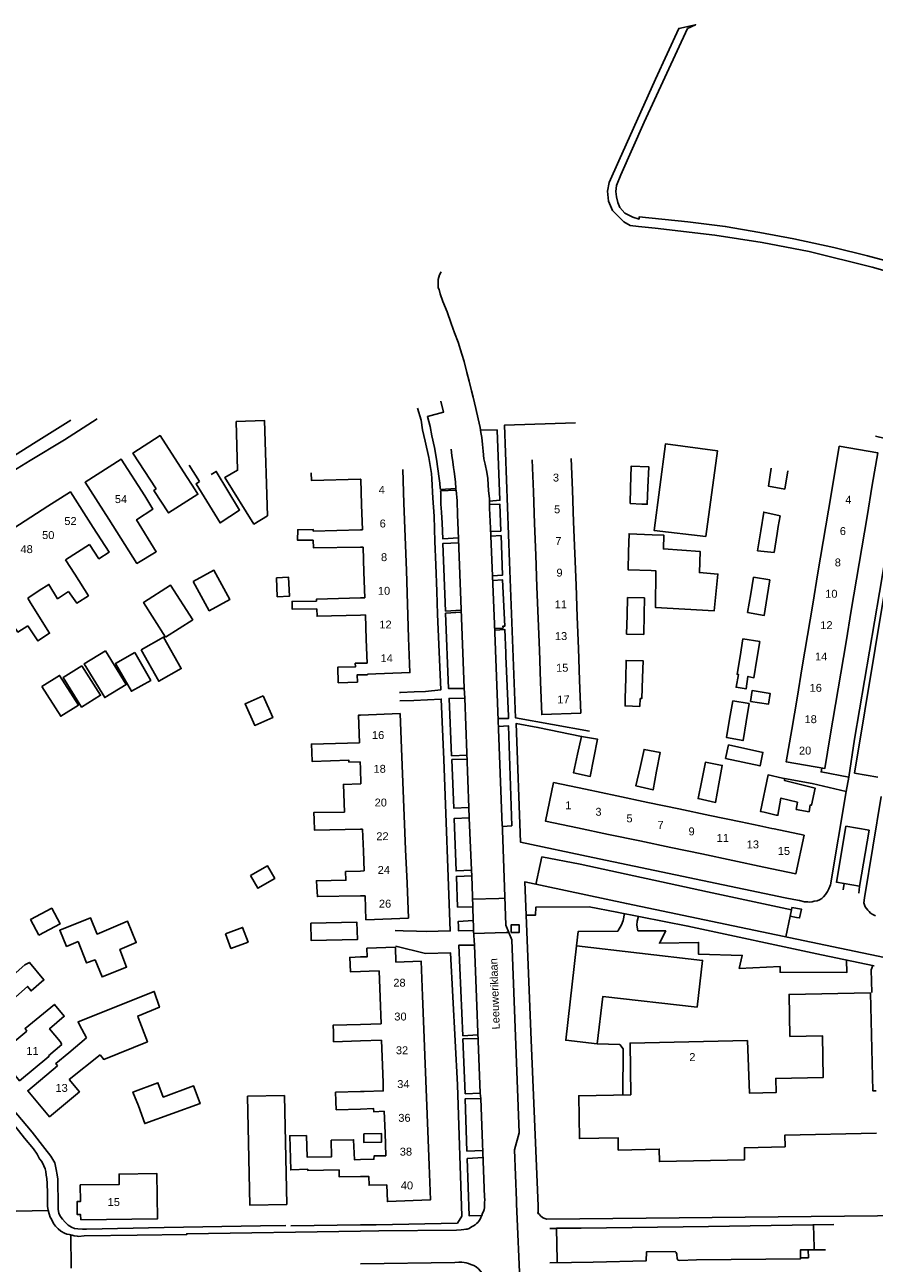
# Model space of a CAD drawing. Extents: x 158343 to 162498, y 431347 to 434500.
# Tile 52 of 61: x 158936 to 159097, y 434070 to 434305. Entities that reach past the tile are written whole.
import ezdxf

# ---------------------------------------------------------------- set-up
doc = ezdxf.new("R2010")
doc.units = 0
doc.header["$LTSCALE"] = 10
doc.header["$MEASUREMENT"] = 0
for name, color, linetype in [('44_plafonds', 8, 'CONTINUOUS'), ('47_binneninrichting', 8, 'CONTINUOUS'), ('HUISNUM', 7, 'CONTINUOUS'), ('STRNM', 7, 'CONTINUOUS')]:
    doc.layers.add(name, color=color, linetype=linetype)
doc.styles.add('Style-STANDARD', font='arial.ttf')

msp = doc.modelspace()

# ---------------------------------------------------------------- linework, layer by layer
at = {"layer": '44_plafonds', "flags": 128}
for points in [[(158976.46, 434229.79), (158981.85, 434229.94), (158982.42, 434211.91), (158979.83, 434210.33), (158974.31, 434219.13), (158976.75, 434220.53), (158976.46, 434229.79)], [(158966.49, 434220.26), (158962.04, 434227.12), (158956.92, 434223.8), (158961.33, 434217)], [(159065.48, 434207.95), (159055.64, 434209.12), (159057.8, 434225.53), (159067.64, 434224.24), (159065.48, 434207.95)], [(159089.69, 434218.94), (159090.72, 434225.08), (159098.02, 434223.86), (159096.99, 434217.72)], [(158959.17, 434215.65), (158954.67, 434222.64), (158947.85, 434218.26), (158952.36, 434211.26)], [(159032.55, 434222.48), (159032.78, 434216.47)], [(159040.18, 434216.75), (159039.95, 434222.76)], [(158966.49, 434220.26), (158968.71, 434216.82)], [(158967.54, 434221.52), (158969.5, 434218.38)], [(158969.5, 434218.38), (158968.88, 434217.96), (158973.43, 434210.53), (158977.12, 434212.99), (158972.71, 434220.32), (158971.72, 434219.73)], [(159000, 434218.86), (158990.74, 434218.6), (158990.69, 434220.05)], [(159008.26, 434214.27), (159008.04, 434220.66)], [(159051.2, 434217.17), (159051.29, 434221.3), (159054.64, 434221.18), (159054.48, 434217.29)], [(159080.99, 434220.4), (159080.42, 434216.95), (159077.3, 434217.52), (159077.86, 434220.92)], [(159000.07, 434218.87), (159000, 434218.86)], [(159000.07, 434218.87), (159000.23, 434213.99)], [(159088.69, 434212.99), (159089.69, 434218.94)], [(159096.99, 434217.72), (159096, 434211.77)], [(158949.38, 434209.67), (158945.05, 434216.42), (158940.81, 434213.7)], [(158952.36, 434211.26), (158957.67, 434202.86), (158961.33, 434205.07), (158957.59, 434211.15), (158960.66, 434213.13), (158959.17, 434215.65)], [(158968.71, 434216.82), (158969.23, 434215.99), (158963.66, 434212.44), (158960.88, 434216.7), (158961.33, 434217)], [(159032.78, 434216.47), (159033, 434210.46)], [(159040.4, 434210.74), (159040.18, 434216.75)], [(159054.48, 434217.29), (159054.35, 434214.1), (159053.36, 434214.13), (159051.14, 434214.25), (159051.2, 434217.17)], [(158940.81, 434213.7), (158936.49, 434210.93)], [(159000.23, 434213.99), (159000.4, 434209.22)], [(159008.48, 434207.89), (159008.26, 434214.27)], [(159087.7, 434207.05), (159088.69, 434212.99)], [(158936.49, 434210.93), (158932.36, 434208.28)], [(159040.63, 434204.73), (159040.4, 434210.74)], [(159075.86, 434209.03), (159076.42, 434212.6), (159079.52, 434211.92)], [(159079.19, 434209.84), (159079.52, 434211.92)], [(159096, 434211.77), (159095, 434205.83)], [(158949.38, 434209.67), (158952.38, 434204.99), (158950.45, 434203.75), (158948.7, 434206.47)], [(158991.08, 434207.28), (158988.1, 434207.26), (158988.13, 434209.26), (158991.03, 434209.3), (158991.03, 434208.99)], [(158991.03, 434208.99), (159000, 434209.21)], [(159000, 434209.21), (159000.4, 434209.22)], [(159033, 434210.46), (159033.23, 434204.45)], [(159055.28, 434208.3), (159050.9, 434208.49), (159050.83, 434205.06)], [(159055.08, 434201.51), (159055.98, 434201.48), (159055.92, 434194.48), (159067.05, 434193.89), (159067.74, 434200.83), (159064.23, 434201.14), (159064.38, 434205.15), (159057.43, 434205.61), (159057.5, 434208.21), (159055.28, 434208.3)], [(159075.26, 434205.28), (159075.86, 434209.03)], [(159078.98, 434208.51), (159078.42, 434204.96)], [(159079.19, 434209.84), (159078.98, 434208.51)], [(158948.7, 434206.47), (158946.39, 434204.98)], [(159000, 434205.96), (158991.11, 434205.83), (158991.08, 434207.28)], [(159000.51, 434205.96), (159000, 434205.96)], [(159000.51, 434205.96), (159000.68, 434201.23)], [(159008.71, 434201.51), (159008.48, 434207.89)], [(159086.7, 434201.1), (159087.7, 434207.05)], [(158946.39, 434204.98), (158944.15, 434203.55)], [(159033.23, 434204.45), (159033.46, 434198.45)], [(159040.86, 434198.72), (159040.63, 434204.73)], [(159050.83, 434205.06), (159050.76, 434201.63), (159055.08, 434201.51)], [(159078.42, 434204.96), (159075.26, 434205.28)], [(159095, 434205.83), (159094.01, 434199.88)], [(158945.9, 434200.83), (158944.15, 434203.55)], [(158968.33, 434199.44), (158972.24, 434201.58), (158975.28, 434196.04), (158971.37, 434193.9), (158968.33, 434199.44)], [(159008.93, 434195.12), (159008.71, 434201.51)], [(158945.9, 434200.83), (158948.46, 434196.75), (158946.27, 434195.33), (158944.72, 434197.51)], [(158984.09, 434200.14), (158986.39, 434200.23), (158986.55, 434196.63), (158984.24, 434196.54), (158984.09, 434200.14)], [(159000.68, 434201.23), (159000.85, 434196.35)], [(159073.97, 434197.12), (159074.51, 434200.27)], [(159074.51, 434200.27), (159077.57, 434199.76)], [(159077.57, 434199.76), (159077.07, 434196.6)], [(159085.71, 434195.16), (159086.7, 434201.1)], [(159094.01, 434199.88), (159093.01, 434193.93)], [(158939.16, 434197.7), (158936.98, 434196.29)], [(158944.72, 434197.51), (158942.62, 434196.17), (158941, 434198.89), (158939.16, 434197.7)], [(158963.11, 434188.91), (158968.24, 434192.18), (158964.05, 434198.74), (158958.92, 434195.47), (158963.11, 434188.91)], [(159033.46, 434198.45), (159033.68, 434192.44)], [(159041.08, 434192.72), (159040.86, 434198.72)], [(159077.07, 434196.6), (159076.51, 434193.01), (159073.36, 434193.58), (159073.97, 434197.12)], [(158936.99, 434191.05), (158935.12, 434189.86), (158931.36, 434195.18), (158929.57, 434194.12), (158928.23, 434196.2)], [(158936.98, 434196.29), (158937.53, 434195.42)], [(158937.53, 434195.42), (158941.11, 434189.64), (158938.9, 434188.18), (158936.99, 434191.05)], [(158987.1, 434194.36), (158987.07, 434195.66), (158991.67, 434195.7)], [(158991.74, 434194.25), (158987.11, 434194.16), (158987.1, 434194.36)], [(158991.67, 434195.7), (158991.66, 434196.07), (159000, 434196.32)], [(159000, 434193.08), (158991.8, 434192.86), (158991.74, 434194.25)], [(159000, 434196.32), (159000.85, 434196.35)], [(159009.15, 434188.74), (159008.93, 434195.12)], [(159050.54, 434193.07), (159050.62, 434196.39)], [(159050.62, 434196.39), (159053.86, 434196.37)], [(159053.86, 434196.37), (159053.78, 434193.19)], [(159084.72, 434189.21), (159085.71, 434195.16)], [(159000.96, 434193.1), (159000, 434193.08)], [(159000.96, 434193.1), (159001.12, 434188.46)], [(159033.68, 434192.44), (159033.91, 434186.43)], [(159041.31, 434186.71), (159041.08, 434192.72)], [(159053.78, 434193.19), (159053.69, 434189.41), (159050.45, 434189.47), (159050.54, 434193.07)], [(159093.01, 434193.93), (159092.02, 434187.99)], [(158958.45, 434186.48), (158961.81, 434180.52), (158966.08, 434182.93), (158962.72, 434188.89), (158958.45, 434186.48)], [(159001.12, 434188.46), (159001.28, 434183.95)], [(159001.35, 434181.88), (159009.38, 434182.16), (159009.15, 434188.74)], [(159071.93, 434185.24), (159072.45, 434188.56)], [(159072.45, 434188.56), (159075.67, 434188.08)], [(159075.67, 434188.08), (159075.13, 434184.7)], [(159083.72, 434183.27), (159084.72, 434189.21)], [(159092.02, 434187.99), (159091.02, 434182.04)], [(158951.72, 434186.3), (158947.66, 434183.82), (158951.57, 434177.42), (158955.63, 434179.9), (158951.72, 434186.3)], [(158957.29, 434185.96), (158953.61, 434183.91), (158956.63, 434178.62), (158960.3, 434180.67), (158957.29, 434185.96)], [(159033.91, 434186.43), (159034.14, 434180.42)], [(159041.54, 434180.7), (159041.31, 434186.71)], [(159075.13, 434184.7), (159074.57, 434181.19), (159073.42, 434181.43), (159073.07, 434179.06), (159071.17, 434179.39), (159071.66, 434181.79), (159071.39, 434181.85), (159071.93, 434185.24)], [(158947.26, 434183.46), (158943.67, 434181.21), (158947.18, 434175.61), (158950.78, 434177.87), (158947.26, 434183.46)], [(158995.82, 434180.2), (158995.73, 434183.17), (158999.11, 434183.26), (158999.02, 434183.95), (159000, 434183.95)], [(159000, 434183.95), (159001.28, 434183.95)], [(159050.27, 434181.03), (159050.33, 434184.46), (159053.57, 434184.4), (159053.47, 434181.15)], [(159082.73, 434177.32), (159083.72, 434183.27)], [(158939.68, 434179.51), (158943.01, 434181.62), (158946.58, 434176.01), (158943.24, 434173.89), (158939.68, 434179.51)], [(158999.47, 434180.33), (158995.82, 434180.2)], [(159000, 434181.74), (158999.39, 434181.73), (158999.47, 434180.33)], [(159001.35, 434181.88), (159001.35, 434181.77), (159000, 434181.74)], [(159034.14, 434180.42), (159034.37, 434174.21), (159041.77, 434174.49), (159041.54, 434180.7)], [(159050.2, 434177.32), (159050.27, 434181.03)], [(159053.47, 434181.15), (159053.36, 434177.26), (159053.01, 434177.27)], [(159091.02, 434182.04), (159090.03, 434176.1)], [(158981.59, 434177.77), (158978.17, 434176.26), (158979.98, 434172.14), (158983.4, 434173.65), (158981.59, 434177.77)], [(159073.9, 434176.67), (159074.22, 434178.75), (159077.64, 434178.23), (159077.32, 434176.15), (159073.9, 434176.67)], [(159050.2, 434177.32), (159050.16, 434175.86), (159052.93, 434175.75), (159053.01, 434177.27)], [(159069.96, 434173.34), (159070.58, 434176.81), (159073.64, 434176.3), (159073.08, 434172.82)], [(159081.73, 434171.37), (159082.73, 434177.32)], [(159090.03, 434176.1), (159089.04, 434170.15)], [(159000, 434174.08), (158999.63, 434174.07), (158999.82, 434168.82)], [(159007.8, 434167.79), (159007.53, 434174.39), (159000, 434174.08)], [(159073.08, 434172.82), (159072.52, 434169.28), (159069.35, 434169.88), (159069.96, 434173.34)], [(159089.04, 434170.15), (159088.01, 434164.01), (159080.7, 434165.23), (159081.73, 434171.37)], [(158999.82, 434168.82), (158990.74, 434168.62), (158990.79, 434167.1)], [(159044.25, 434165.99), (159044.95, 434169.52), (159041.92, 434170.06), (159041.16, 434166.69)], [(159069.74, 434168.46), (159069.19, 434165.9), (159075.72, 434164.48), (159076.28, 434167.04), (159069.74, 434168.46)], [(158990.79, 434167.1), (158990.84, 434165.32), (158997.82, 434165.54), (158997.84, 434165.19), (158999.95, 434165.22)], [(159008.06, 434161.4), (159007.8, 434167.79)], [(159044.25, 434165.99), (159043.55, 434162.47), (159040.36, 434163.16), (159041.16, 434166.69)], [(159056.12, 434163.47), (159056.8, 434167.03), (159053.75, 434167.6), (159052.99, 434164.17)], [(158999.95, 434165.22), (159000, 434164.01)], [(159000, 434164.01), (159000.11, 434161.09)], [(159056.12, 434163.47), (159055.45, 434159.92), (159052.22, 434160.67), (159052.99, 434164.17)], [(159064.68, 434161.72), (159065.39, 434165.18), (159068.57, 434164.57), (159067.93, 434161.06)], [(159008.32, 434155.01), (159008.06, 434161.4)], [(159067.93, 434161.06), (159067.3, 434157.55), (159063.98, 434158.27), (159064.68, 434161.72)], [(159080, 434162.17), (159077.26, 434162.77), (159075.83, 434155.81), (159076.48, 434155.69)], [(159085.24, 434157.06), (159085.45, 434157.01), (159086.14, 434160.28), (159080.36, 434161.69), (159080.39, 434162.08), (159080, 434162.17)], [(158997, 434155.73), (158996.79, 434160.95), (159000, 434161.08)], [(159000, 434161.08), (159000.11, 434161.09)], [(159042.68, 434160.03), (159036.6, 434161.31), (159035.07, 434154.01), (159041.15, 434152.73)], [(159048.57, 434158.79), (159042.68, 434160.03)], [(159054.45, 434157.56), (159048.57, 434158.79)], [(159060.33, 434156.32), (159054.45, 434157.56)], [(159078.76, 434155.15), (159079.1, 434155.12), (159079.67, 434158.36), (159082.84, 434157.62)], [(159082.84, 434157.62), (159082.6, 434156.22), (159085.03, 434155.78), (159085.24, 434157.06)], [(158997, 434155.73), (158991.18, 434155.61), (158991.23, 434154.31)], [(158991.23, 434154.31), (158991.31, 434152.31), (159000, 434152.46)], [(159008.58, 434148.61), (159008.32, 434155.01)], [(159066.22, 434155.08), (159060.33, 434156.32)], [(159072.1, 434153.84), (159066.22, 434155.08)], [(159078.53, 434155.2), (159076.48, 434155.69)], [(159078.76, 434155.15), (159078.53, 434155.2)], [(159000, 434152.46), (159000.43, 434152.47)], [(159000.43, 434152.47), (159000.58, 434148.28)], [(159041.15, 434152.73), (159047.03, 434151.49)], [(159075.69, 434153.09), (159072.1, 434153.84)], [(159077.99, 434152.61), (159075.69, 434153.09)], [(159076.45, 434145.3), (159082.53, 434144.03), (159084.07, 434151.33), (159078.42, 434152.52)], [(159078.42, 434152.52), (159077.99, 434152.61)], [(159047.03, 434151.49), (159052.92, 434150.25)], [(159052.92, 434150.25), (159058.8, 434149.02)], [(159000.58, 434148.28), (159000.72, 434144.57)], [(159008.84, 434142.22), (159008.58, 434148.61)], [(159058.8, 434149.02), (159064.68, 434147.78)], [(159064.68, 434147.78), (159070.57, 434146.54)], [(158979.2, 434143.68), (158980.6, 434141.28), (158983.78, 434143.14), (158982.38, 434145.53), (158979.2, 434143.68)], [(159070.57, 434146.54), (159076.45, 434145.3)], [(159000, 434144.54), (158997.21, 434144.45), (158997.25, 434142.8), (158991.67, 434142.71), (158991.74, 434141.52)], [(159000.72, 434144.57), (159000, 434144.54)], [(158991.74, 434141.52), (158991.86, 434139.7), (159000, 434139.83)], [(159000.89, 434139.84), (159001.06, 434135.29), (159009.11, 434135.62), (159008.84, 434142.22)], [(159000, 434139.83), (159000.89, 434139.84)], [(158939.11, 434132.37), (158937.53, 434135.33), (158941.52, 434137.47), (158943.1, 434134.51), (158939.11, 434132.37)], [(158946.55, 434131.19), (158944.34, 434130.24), (158943.06, 434133.3), (158948.86, 434135.67), (158950.06, 434132.71)], [(158950.06, 434132.71), (158950.12, 434132.58), (158955.89, 434135.01), (158957.54, 434130.97), (158954.44, 434129.69), (158955.71, 434126.32), (158951.08, 434124.47), (158949.75, 434127.7), (158948.14, 434127.12), (158946.55, 434131.19)], [(158974.43, 434132.64), (158975.47, 434129.86), (158978.72, 434131.08), (158977.68, 434133.85), (158974.43, 434132.64)], [(158990.6, 434134.64), (158990.68, 434131.34), (158999.43, 434131.54), (158999.35, 434134.84), (158990.6, 434134.64)], [(159006.74, 434127.24), (159006.64, 434130.1), (159001.25, 434129.89), (159001.31, 434128.29), (159000, 434128.24)], [(159063.8, 434118.7), (159064.83, 434127.6), (159040.97, 434130.35), (159038.92, 434112.46), (159044.86, 434111.78), (159045.91, 434120.72), (159063.79, 434118.71)], [(158931.23, 434121.4), (158930.87, 434121.89), (158936.43, 434126.78), (158937.29, 434127.22), (158940.05, 434123.89), (158937.61, 434121.8), (158936.96, 434122.66), (158933.05, 434119.18)], [(159000, 434128.24), (158997.98, 434128.16), (158998.16, 434125.41), (159000, 434125.48)], [(159011.8, 434120.85), (159011.55, 434127.42), (159006.74, 434127.24)], [(159000, 434125.48), (159001.68, 434125.55)], [(159001.68, 434125.55), (159003.55, 434125.62)], [(159003.55, 434125.62), (159003.74, 434120.61)], [(158957.92, 434116.75), (158957.81, 434117.04), (158961.94, 434118.71), (158960.95, 434121.71), (158946.53, 434115.95), (158946.79, 434115.39)], [(159096.68, 434121.47), (159081.23, 434121.14), (159081.4, 434113.17), (159087.55, 434113.3), (159087.71, 434105.42), (159078.7, 434105.23), (159078.76, 434102.53), (159073.7, 434102.42), (159073.33, 434112.39), (159051.1, 434111.91), (159051.23, 434102.13), (159041.39, 434101.92), (159041.5, 434093.82), (159048.82, 434093.98), (159048.85, 434091.64), (159056.62, 434091.81), (159056.65, 434089.44), (159072.78, 434089.79), (159072.75, 434092.08), (159080.48, 434092.25), (159080.45, 434094.46), (159097.81, 434094.83)], [(159097.7, 434102.88), (159097.08, 434102.87), (159096.68, 434121.47)], [(158943.1, 434112.19), (158941.12, 434114.63), (158943.89, 434117.01), (158942.04, 434119.26), (158939.25, 434116.94), (158936.49, 434114.7), (158936.8, 434114.19)], [(159003.74, 434120.61), (159003.92, 434115.58)], [(159012.04, 434114.49), (159011.8, 434120.85)], [(158950.69, 434109.7), (158951.38, 434108.82), (158959.64, 434112.17), (158957.92, 434116.75)], [(158948.13, 434112.91), (158946.79, 434115.39)], [(159000, 434115.47), (158994.85, 434115.33), (158994.88, 434113.98)], [(159003.92, 434115.58), (159000, 434115.47)], [(159012.29, 434108.01), (159012.04, 434114.49)], [(158940.91, 434109.48), (158941, 434109.37), (158935.45, 434104.77), (158931.37, 434109.69), (158936.8, 434114.19)], [(158943.1, 434112.19), (158943.46, 434111.66)], [(158944.74, 434110.07), (158948.13, 434112.91)], [(158994.88, 434113.98), (158994.92, 434112.17), (159000, 434112.33)], [(159000, 434112.33), (159004.03, 434112.46)], [(159004.03, 434112.46), (159004.2, 434107.7)], [(158940.91, 434109.48), (158943.46, 434111.66)], [(158944.74, 434110.07), (158942.29, 434108.02), (158942.64, 434107.61)], [(158944.81, 434105.02), (158950.69, 434109.7)], [(158942.64, 434107.61), (158936.99, 434102.88), (158941.13, 434097.95), (158946.77, 434102.68), (158944.81, 434105.02)], [(159004.2, 434107.7), (159004.32, 434104.36)], [(159012.54, 434101.6), (159012.29, 434108.01)], [(158957.95, 434099.99), (158956.92, 434102.64), (158961.64, 434104.41), (158962.64, 434101.69), (158968.41, 434103.79), (158969.62, 434100.46), (158959.15, 434096.66), (158957.95, 434099.99)], [(159000, 434102.74), (158995.3, 434102.59), (158995.36, 434100.94)], [(159000.73, 434102.76), (159000, 434102.74)], [(159000.73, 434102.76), (159004.34, 434102.84), (159004.32, 434104.36)], [(158978.6, 434101.82), (158985.62, 434101.97), (158986.05, 434081.34), (158979.03, 434081.2), (158978.6, 434101.82)], [(158995.36, 434100.94), (158995.37, 434100.86)], [(158995.37, 434100.86), (158995.44, 434099.25)], [(159012.78, 434095.2), (159012.54, 434101.6)], [(158995.44, 434099.25), (159000, 434099.41)], [(159000, 434099.41), (159002.5, 434099.5), (159002.53, 434098.91), (159004.52, 434098.99)], [(159004.52, 434098.99), (159004.67, 434094.89)], [(158996.01, 434087.9), (158990.02, 434087.77), (158990.03, 434088), (158986.81, 434087.88), (158986.61, 434094.35), (158989.8, 434094.39)], [(158994.44, 434093.53), (158994.51, 434090.34), (158989.95, 434090.27), (158989.8, 434094.39)], [(159000, 434089.83), (158998.86, 434089.8), (158998.72, 434093.59), (158994.44, 434093.53)], [(159000.63, 434094.7), (159000.68, 434093.06), (159004.03, 434093.15), (159003.99, 434094.79), (159000.63, 434094.7)], [(159004.67, 434094.89), (159004.83, 434090.55)], [(159013.03, 434088.79), (159012.78, 434095.2)], [(159004.83, 434090.55), (159002.6, 434090.52), (159002.58, 434089.9), (159000, 434089.83)], [(159005.02, 434085.06), (159005.14, 434081.87), (159013.28, 434082.19), (159013.03, 434088.79)], [(158947.01, 434078.4), (158961.56, 434078.58), (158961.45, 434087.16), (158954.3, 434087.07), (158954.33, 434085.12), (158946.93, 434085.03), (158946.97, 434081.86), (158946.34, 434081.85), (158946.37, 434079.4), (158947, 434079.4), (158947.01, 434078.4)], [(158996.01, 434087.9), (158996.01, 434086.55), (159000, 434086.6)], [(159000, 434086.6), (159001.58, 434086.63), (159001.65, 434084.96), (159005.02, 434085.06)]]:
    msp.add_lwpolyline(points, dxfattribs=at)
at = {"layer": '47_binneninrichting', "flags": 128}
for points in [[(159106.45, 434258.38), (159096.11, 434261.17), (159089.69, 434262.76), (159082.13, 434264.38), (159075.7, 434265.61), (159069.14, 434266.75), (159062.05, 434267.62), (159052.82, 434268.58), (159052.82, 434268.16), (159051.64, 434268.49), (159050.11, 434269.27), (159049.19, 434270.38), (159048.76, 434271.28), (159048.5, 434272.39), (159048.41, 434273.41), (159048.55, 434274.55), (159049.33, 434276.56), (159053.77, 434286.52), (159062, 434304.28), (159063.52, 434305), (159060.32, 434304.31), (159055.91, 434294.68), (159048.98, 434279.2), (159047.11, 434275.12), (159046.82, 434273.47), (159047.02, 434271.55), (159047.8, 434269.78), (159049.94, 434267.65), (159051.14, 434266.96), (159052.67, 434266.78), (159055.88, 434266.45), (159067.13, 434265.1), (159076.1, 434263.72), (159085.01, 434262.04), (159096.95, 434259.07), (159111.17, 434254.99)], [(159026.89, 434153.11), (159025.42, 434191.42), (159024.64, 434209.57), (159024.47, 434213.35), (159024.44, 434215.15), (159024.29, 434216.62), (159024.17, 434218.96), (159023.98, 434220.16), (159023.66, 434221.66), (159023.42, 434222.71), (159023.26, 434224.18), (159023.17, 434225.41), (159023.02, 434226.73), (159022.82, 434227.69), (159022.7, 434228.62), (159022.3, 434230.27), (159021.86, 434232.22), (159021.35, 434234.38), (159021.08, 434235.61), (159020.63, 434237.41), (159020.17, 434239.06), (159019.64, 434241.16), (159019.21, 434242.56), (159018.5, 434244.82), (159017.86, 434246.59), (159017.23, 434248.33), (159016.42, 434250.55), (159015.61, 434252.53), (159015.14, 434254), (159014.91, 434254.78), (159014.77, 434255.14), (159014.75, 434255.65), (159014.75, 434255.98), (159014.75, 434256.34), (159014.75, 434256.73), (159014.98, 434257.57), (159015.32, 434258.17)], [(159007.44, 434178.4), (159007.58, 434178.4), (159010.22, 434178.52), (159012.35, 434178.58), (159015.23, 434178.88), (159014.63, 434193.22), (159014.48, 434197.51), (159014.33, 434202.58), (159014.08, 434207.05), (159014, 434211.82), (159013.76, 434215.21), (159013.55, 434218.93), (159013.45, 434219.92), (159012.95, 434222.92), (159012.29, 434226.07), (159011.8, 434228.2), (159011.51, 434230.03), (159010.85, 434232.31)], [(159015.26, 434233.6), (159015.73, 434231.53), (159012.7, 434230.75), (159013.25, 434228.8), (159013.55, 434227.06), (159014.02, 434224.84), (159014.42, 434222.65), (159014.69, 434220.79), (159014.92, 434218.99), (159015.08, 434218.09), (159015.14, 434217.13), (159015.17, 434216.89)], [(158945.17, 434230), (158938.04, 434225.62), (158933.77, 434222.86), (158930.23, 434220.58), (158925.5, 434217.49), (158920.39, 434214.04), (158915.2, 434210.23), (158908.64, 434205.13), (158899.79, 434197.87), (158889.67, 434189.59), (158880.42, 434182.22)], [(158928.32, 434216.83), (158937.41, 434222.38), (158943.92, 434226.28), (158950.13, 434230.3)], [(159040.79, 434229.52), (159027.32, 434229.1), (159028.25, 434203.15), (159029.39, 434173.6), (159043.42, 434171.09)], [(159022.76, 434228.2), (159025.94, 434228.14), (159026.45, 434214.85), (159024.44, 434214.7)], [(159092.54, 434162.32), (159093.61, 434169.55), (159098.33, 434197.33), (159103.1, 434225.68), (159097.58, 434226.97)], [(159018.1, 434217.05), (159018.01, 434218.27), (159017.89, 434219.32), (159017.75, 434220.31), (159017.66, 434221.06), (159017.54, 434222.11), (159017.3, 434223.34), (159017.2, 434224.51)], [(159093.65, 434163.08), (159103.45, 434222.54)], [(159015.17, 434216.89), (159018.1, 434217.05)], [(159018.12, 434216.74), (159015.2, 434216.62)], [(159015.2, 434216.62), (159015.23, 434216.29), (159015.26, 434215.27), (159015.23, 434214.13), (159015.38, 434212.57), (159015.47, 434210.5), (159015.61, 434207.53), (159018.58, 434207.71)], [(159017.27, 434166.38), (159016.82, 434177.26), (159019.82, 434177.32), (159019.67, 434179.21), (159018.64, 434205.82), (159018.5, 434209.18), (159018.38, 434212.09), (159018.32, 434214.73), (159018.12, 434216.74)], [(159018.12, 434216.74), (159018.11, 434216.83), (159018.1, 434217.05)], [(159024.47, 434214.04), (159026.45, 434214.1), (159026.64, 434209.01)], [(159024.67, 434208.94), (159026.64, 434209.01)], [(159018.64, 434206.75), (159015.64, 434206.66), (159016.12, 434193.84)], [(159026.67, 434208.15), (159024.7, 434208.05)], [(159026.67, 434208.15), (159026.95, 434200.66), (159025.04, 434200.51)], [(159025.07, 434199.61), (159026.95, 434199.73), (159027.35, 434190.94), (159027.01, 434190.97), (159027.05, 434190.61), (159025.45, 434190.55)], [(159016.12, 434193.84), (159019.1, 434194.03)], [(159019.11, 434193.6), (159016.14, 434193.44)], [(159016.14, 434193.44), (159016.67, 434179.18), (159019.67, 434179.15)], [(159025.48, 434190.19), (159027.38, 434190.31), (159027.55, 434185.9)], [(159027.55, 434185.27), (159027.55, 434185.9)], [(159027.55, 434185.27), (159028.07, 434173.9)], [(159006.61, 434133.27), (159008.08, 434133.22), (159010.64, 434133.13), (159012.44, 434133.1), (159017.02, 434133.19), (159015.8, 434165.68), (159015.32, 434177.14), (159010.13, 434176.87), (159007.47, 434176.81)], [(159019.82, 434177.32), (159020.57, 434156.56)], [(159026.11, 434173.44), (159028.07, 434173.48), (159028.07, 434173.9)], [(159026.17, 434171.92), (159028.07, 434172.07), (159028.71, 434153.09)], [(159041.92, 434170.06), (159033.64, 434171.77), (159029.51, 434172.49), (159030.32, 434150.02), (159044.02, 434147.11), (159080.51, 434139.46), (159082.13, 434139.13), (159083.17, 434138.92), (159084.16, 434138.7), (159084.76, 434138.68), (159085.16, 434138.65), (159085.58, 434138.71), (159086, 434138.8), (159086.54, 434138.89), (159086.99, 434139.07), (159087.41, 434139.34), (159087.73, 434139.67), (159088.1, 434140.12), (159088.51, 434140.63), (159088.79, 434141.17), (159089.05, 434141.95), (159092.05, 434159.59), (159085.58, 434161.15), (159080.39, 434162.08)], [(158875.25, 434168.09), (158876.39, 434166.52), (158882.3, 434159.38), (158894.51, 434144.71), (158911.7, 434123.77), (158927.33, 434104.99), (158933.72, 434097.22), (158935.22, 434095.33), (158936.39, 434093.86), (158938.04, 434091.85), (158938.79, 434090.86), (158939.23, 434089.99), (158939.63, 434089.45), (158940.05, 434088.63), (158940.26, 434088.1), (158940.38, 434087.56), (158940.47, 434086.84), (158940.59, 434086.22), (158940.67, 434085.28), (158940.7, 434083.45), (158940.7, 434082.46)], [(159017.27, 434166.38), (159020.21, 434166.51)], [(159020.24, 434165.76), (159017.3, 434165.7)], [(159021.11, 434143.63), (159021.08, 434144.71), (159018.14, 434144.56), (159017.75, 434154.49), (159020.6, 434154.64), (159020.57, 434156.56), (159017.69, 434156.47), (159017.3, 434165.7)], [(159092.05, 434159.59), (159092.54, 434162.32), (159087.29, 434163.34), (159087.44, 434164.03)], [(159098.07, 434162.34), (159093.65, 434163.08)], [(159097.61, 434136.04), (159097.07, 434136.31), (159096.67, 434136.58), (159096.38, 434136.88), (159096.14, 434137.15), (159095.92, 434137.42), (159095.63, 434137.75), (159095.39, 434138.53), (159095.51, 434139.46), (159098.66, 434158.69)], [(159020.6, 434154.64), (159021.08, 434144.71)], [(159026.9, 434152.99), (159026.89, 434153.11)], [(159026.9, 434152.99), (159028.71, 434153.09)], [(159026.9, 434152.99), (159026.92, 434152.72), (159026.95, 434152.3)], [(159026.95, 434152.3), (159027.59, 434134.25)], [(159090.18, 434142.35), (159091.97, 434153.02)], [(159096.37, 434152.29), (159091.97, 434153.02)], [(159094.57, 434141.6), (159096.37, 434152.29)], [(159034.07, 434145.8), (159033.26, 434142.01)], [(159034.07, 434145.8), (159034.36, 434147.21)], [(159081.69, 434137.16), (159065.74, 434140.62), (159041.66, 434145.83), (159034.36, 434147.21)], [(159018.43, 434137.66), (159018.2, 434143.51), (159021.11, 434143.63)], [(159021.11, 434143.63), (159021.3, 434137.78)], [(159132.52, 434112.73), (159132.23, 434119.54), (159135.08, 434118.76), (159135.52, 434120.68), (159105.08, 434126.95), (159090.86, 434129.92), (159050.42, 434138.38), (159031.13, 434142.46), (159032.33, 434112.49), (159033.7, 434081.08), (159033.7, 434079.76), (159033.58, 434079.76), (159033.92, 434079.4), (159034.16, 434079.13), (159034.51, 434078.86), (159034.79, 434078.71), (159035.3, 434078.56), (159104.2, 434079.25), (159132.73, 434079.76), (159132.86, 434090.5)], [(159090.21, 434142.4), (159091.69, 434142.16), (159091.5, 434140.97)], [(159091.69, 434142.16), (159094.58, 434141.67)], [(159094.57, 434141.6), (159094.42, 434140.36)], [(159021.25, 434139.18), (159026.25, 434139.34), (159027.41, 434139.37)], [(159021.3, 434137.78), (159018.43, 434137.66)], [(159021.36, 434135.15), (159021.3, 434137.78)], [(159097.33, 434126.59), (159087.4, 434128.62), (159062.07, 434134.11), (159048.62, 434136.77), (159043.32, 434137.72), (159033.24, 434137.68), (159033.18, 434136.17), (159031.38, 434136.15)], [(159040.97, 434130.35), (159041.26, 434133.07), (159048.76, 434133.13), (159049.45, 434134.33), (159049.79, 434135.17), (159050.04, 434136.49)], [(159092.12, 434127.66), (159092.17, 434125.33), (159079.51, 434125.36), (159079.51, 434126.41), (159071.8, 434126.08), (159072.35, 434128.54), (159064.04, 434128.78), (159064.07, 434131), (159056.66, 434130.85), (159057.86, 434133.19), (159052.58, 434133.22), (159052.39, 434134.27), (159052.45, 434135.02), (159052.67, 434135.97)], [(159081.46, 434135.98), (159080.64, 434132.05)], [(159082.64, 434135.74), (159081.46, 434135.98), (159081.69, 434137.16)], [(159081.69, 434137.16), (159081.77, 434137.6), (159083.55, 434137.32), (159083.22, 434135.65), (159082.64, 434135.74)], [(159018.58, 434134.07), (159018.56, 434134.98), (159021.36, 434135.15), (159021.41, 434134.18)], [(159021.44, 434133.28), (159018.61, 434133.19), (159018.58, 434134.07)], [(159019.41, 434113.3), (159018.67, 434130.49), (159021.64, 434130.49), (159021.44, 434133.28)], [(159021.41, 434134.18), (159021.44, 434133.28)], [(159028.7, 434131.52), (159027.59, 434134.25)], [(159028.56, 434132.89), (159028.55, 434134.31), (159030.09, 434134.32), (159030.1, 434132.9), (159028.56, 434132.89)], [(159027.64, 434132.88), (159021.46, 434132.68)], [(159027.64, 434132.88), (159028.14, 434132.88)], [(159028.7, 434131.52), (159030.08, 434094.89), (159029.21, 434091.65)], [(159000, 434077.44), (159002.98, 434077.48), (159018.38, 434077.75), (159019.22, 434079.07), (159018.41, 434103.97), (159017.08, 434129.02), (159012.32, 434128.93), (159006.7, 434130.28)], [(159021.64, 434130.49), (159022.7, 434102.44)], [(159097.08, 434126.64), (159096.76, 434125.78), (159096.9, 434121.48)], [(159019.41, 434113.3), (159022.28, 434113.47)], [(159022.31, 434112.81), (159019.43, 434112.72)], [(159020.19, 434091.4), (159019.85, 434101.33), (159022.82, 434101.39), (159022.7, 434102.44), (159019.88, 434102.32), (159019.43, 434112.72)], [(159044.86, 434111.78), (159049.13, 434111.62), (159049.82, 434110.81), (159049.7, 434102.02)], [(158948.11, 434076.64), (158947.36, 434076.61), (158946.47, 434076.67), (158945.86, 434076.76), (158945.3, 434077), (158944.61, 434077.39), (158944.04, 434077.93), (158943.55, 434078.56), (158943.14, 434079.1), (158942.86, 434079.67), (158942.77, 434080.36), (158942.75, 434082.34), (158942.66, 434084.83), (158942.66, 434086.12), (158942.57, 434086.96), (158942.39, 434087.92), (158942.14, 434089.24), (158941.36, 434090.47), (158940.2, 434091.91), (158937.8, 434095), (158933.11, 434100.64)], [(159022.82, 434101.39), (159023.54, 434082.73), (159023.57, 434082.28), (159023.54, 434081.65), (159023.54, 434081.14), (159023.54, 434080.69), (159023.45, 434080.33), (159023.33, 434079.97), (159023.17, 434079.64), (159023.02, 434079.25)], [(159020.19, 434091.4), (159023.2, 434091.58)], [(159029.2, 434091.65), (159029.57, 434082.07), (159029.57, 434081.44), (159029.57, 434081.44)], [(159000, 434076.26), (159003.52, 434076.31), (159018.23, 434076.46), (159019.1, 434076.49), (159019.61, 434076.55), (159020, 434076.61), (159020.26, 434076.63), (159020.6, 434076.79), (159020.86, 434076.94), (159021.17, 434077.12), (159021.43, 434077.24), (159021.73, 434077.45), (159021.98, 434077.69), (159022.23, 434077.9), (159022.43, 434078.15), (159022.67, 434078.53), (159022.82, 434078.83), (159023.02, 434079.25), (159020.6, 434079.19), (159020.23, 434090.02)], [(159020.23, 434090.02), (159023.25, 434090.22)], [(159000, 434076.26), (158967.11, 434075.77), (158967.11, 434075.62), (158957.69, 434075.5), (158947.64, 434075.38), (158946.58, 434075.26), (158946.35, 434075.32), (158945.8, 434075.35), (158945.39, 434075.47), (158944.88, 434075.59), (158944.39, 434075.71), (158943.92, 434075.89), (158943.26, 434076.28), (158942.72, 434076.67), (158942.23, 434077.18), (158941.88, 434077.72), (158941.45, 434078.5), (158941.25, 434078.93), (158941.01, 434079.57), (158940.88, 434080.23), (158940.73, 434080.93), (158940.7, 434081.74), (158940.7, 434082.46)], [(158940.88, 434080.2), (158934.8, 434080.03)], [(159029.57, 434081.44), (159030.27, 434065.64)], [(158948.11, 434076.64), (158962.82, 434076.94), (158981.11, 434077.24), (158985.86, 434077.3)], [(158986.82, 434077.27), (159000, 434077.44)], [(159035.88, 434076.78), (159037.18, 434076.79)], [(159037.18, 434076.8), (159041.86, 434076.85), (159065.95, 434077.15), (159089.68, 434077.52)], [(159037.27, 434070.73), (159037.18, 434076.79)], [(159085.95, 434073.18), (159085.88, 434077.46)], [(158945.18, 434069.22), (158945.17, 434075.53)], [(159059.62, 434072.37), (159054.19, 434072.33), (159054.18, 434070.64), (159044.09, 434070.4), (159035.92, 434070.27)], [(159059.99, 434071.92), (159059.85, 434072.18), (159059.62, 434072.37)], [(159088.11, 434072.71), (159083.37, 434072.71), (159083.42, 434071.01), (159063.66, 434070.79), (159060.47, 434070.68)], [(159083.41, 434071.18), (159084.89, 434071.22), (159084.86, 434072.71)], [(159085.95, 434073.18), (159085.96, 434072.71)], [(159000, 434070.08), (159017.89, 434070.34), (159018.64, 434070.37), (159019.22, 434070.37), (159019.64, 434070.31), (159020.05, 434070.25), (159020.51, 434070.13), (159020.92, 434069.95), (159021.47, 434069.77), (159021.92, 434069.5), (159022.36, 434069.11), (159022.76, 434068.66), (159023.08, 434068.27), (159023.42, 434067.82), (159023.69, 434067.28), (159023.89, 434066.71), (159024.01, 434066.38), (159024.11, 434065.99), (159024.11, 434065.6), (159024.11, 434065), (159025.01, 434043.91), (159026.66, 434000)], [(159037.27, 434070.73), (159037.28, 434070.29)], [(159060.05, 434071.01), (159059.99, 434071.92)], [(159060.47, 434070.68), (159060.2, 434070.77), (159060.05, 434071.01)]]:
    msp.add_lwpolyline(points, dxfattribs=at)

# ---------------------------------------------------------------- texts
at = {"layer": 'HUISNUM', "style": 'Style-STANDARD'}
for s, p in [('3', (159036.48, 434218.39)), ('54', (158953.48, 434214.31)), ('4', (159003.47, 434216.07)), ('4', (159091.87, 434214.2)), ('5', (159036.7, 434212.38)), ('6', (159003.65, 434209.68)), ('48', (158935.6, 434204.82)), ('7', (159036.93, 434206.37)), ('8', (159003.91, 434203.3)), ('9', (159037.15, 434200.36)), ('10', (159088.07, 434196.36)), ('11', (159036.82, 434194.35)), ('13', (159036.86, 434188.34)), ('14', (159086.14, 434184.47)), ('20', (159083.1, 434166.63)), ('18', (159002.49, 434163.17)), ('20', (159002.7, 434156.78)), ('5', (159050.41, 434153.78)), ('7', (159056.3, 434152.54)), ('15', (159079.08, 434147.6)), ('24', (159003.28, 434143.99)), ('26', (159003.51, 434137.6)), ('28', (159006.24, 434122.61)), ('11', (158936.72, 434109.68)), ('32', (159006.73, 434109.8)), ('2', (159062.32, 434108.51)), ('13', (158942.23, 434102.67)), ('36', (159007.19, 434096.99)), ('40', (159007.66, 434084.18)), ('15', (158952.12, 434081.03))]:
    msp.add_text(s, height=1.5, dxfattribs=at).set_placement(p)
for s, p in [('52', (158943.91, 434210.15)), ('50', (158939.7, 434207.49)), ('6', (159090.84, 434208.25)), ('8', (159089.88, 434202.3)), ('10', (159003.32, 434196.92)), ('12', (159003.6, 434190.53)), ('12', (159087.14, 434190.41)), ('14', (159003.82, 434184.15)), ('15', (159037.08, 434182.33)), ('17', (159037.31, 434176.32)), ('16', (159085.11, 434178.52)), ('18', (159084.15, 434172.58)), ('16', (159002.2, 434169.57)), ('1', (159038.83, 434156.26)), ('3', (159044.53, 434155.02)), ('9', (159062.18, 434151.31)), ('22', (159003.02, 434150.39)), ('11', (159067.5, 434150.07)), ('13', (159073.2, 434148.83)), ('30', (159006.43, 434116.2)), ('34', (159006.98, 434103.39)), ('38', (159007.47, 434090.58))]:
    msp.add_text(s, height=1.5, rotation=0.0573, dxfattribs=at).set_placement(p)
at = {"layer": 'STRNM', "style": 'Style-STANDARD'}
msp.add_text('Leeuweriklaan', height=1.5, rotation=92.0065, dxfattribs=at).set_placement((159026.42, 434114.53))

doc.saveas('drawing.dxf')
